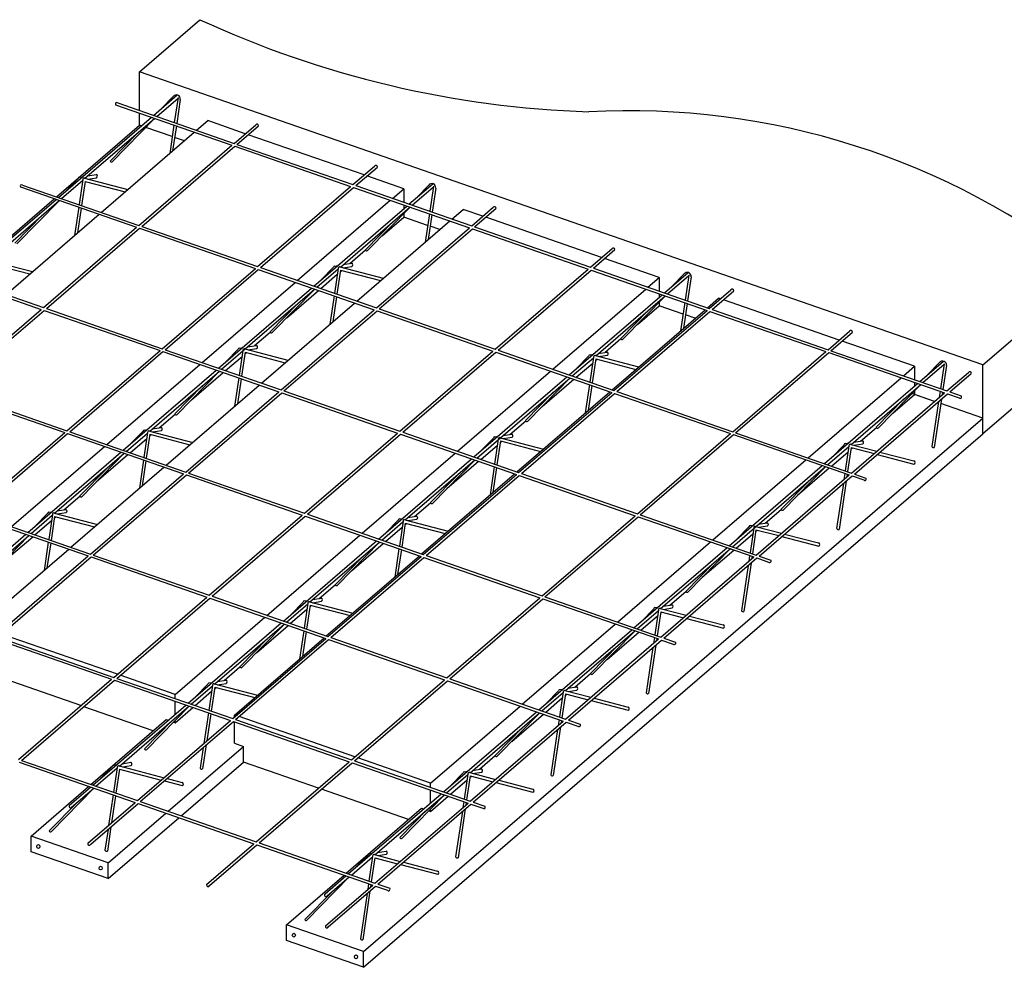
# Model space of a CAD drawing. Header units: millimetres. Extents: x 0 to 84.1, y 0 to 59.4.
# Tile 4 of 13: x 14.6 to 22.4, y 5.2 to 12.7. Entities that reach past the tile are written whole.
import ezdxf

# ---------------------------------------------------------------- set-up
doc = ezdxf.new("R2010")
doc.units = ezdxf.units.MM
doc.header["$MEASUREMENT"] = 0
for name, color, linetype in [('Malha POP', 251, 'Continuous'), ('Treliça', 251, 'Continuous'), ('Vinco sapata', 253, 'Continuous')]:
    doc.layers.add(name, color=color, linetype=linetype)
doc.layers.add('Vinco ConcUsi', color=7, linetype='Continuous', true_color=0x8c8c8c)

msp = doc.modelspace()

# ---------------------------------------------------------------- linework, layer by layer
at = {"layer": 'Malha POP'}
for p, q in [((15.3581, 12.0238), (16.2824, 11.7025)), ((15.3758, 12.0391), (16.3002, 11.7178)), ((16.0016, 11.8216), (16.0906, 11.8983)), ((16.3892, 11.7945), (16.0906, 11.8983)), ((16.3002, 11.7178), (16.4719, 11.8657)), ((16.3232, 11.7098), (16.495, 11.8577)), ((15.2441, 11.1687), (15.9839, 11.8063)), ((17.3338, 11.4662), (16.4122, 11.7865)), ((15.5422, 11.0651), (16.2824, 11.7025)), ((15.5653, 11.0571), (16.3055, 11.6945)), ((16.3055, 11.6945), (17.227, 11.3742)), ((16.3232, 11.7098), (17.2447, 11.3895)), ((17.2447, 11.3895), (17.4165, 11.5374)), ((17.2678, 11.3815), (17.4395, 11.5294)), ((17.6491, 11.3565), (17.3568, 11.4581)), ((14.6006, 11.371), (15.5245, 11.0499)), ((14.6183, 11.3863), (15.5422, 11.0651)), ((16.4868, 10.7368), (17.227, 11.3742)), ((16.5098, 10.7288), (17.25, 11.3662)), ((17.25, 11.3662), (18.1716, 11.0459)), ((17.2678, 11.3815), (18.1893, 11.0611)), ((17.5602, 11.2798), (17.6491, 11.3565)), ((17.6491, 11.3565), (17.6491, 11.2489)), ((16.8027, 10.627), (17.5424, 11.2646)), ((17.6491, 11.2275), (17.6491, 11.1984)), ((18.1893, 11.0611), (18.361, 11.2091)), ((18.2123, 11.0531), (18.3841, 11.2011)), ((14.4867, 10.5159), (15.2264, 11.1535)), ((17.4764, 10.9826), (17.6491, 11.1315)), ((17.6491, 11.1592), (17.6491, 11.1315)), ((18.0324, 11.1157), (18.1214, 11.1924)), ((18.2783, 11.1378), (18.1214, 11.1924)), ((19.2229, 10.8095), (18.3014, 11.1298)), ((14.7843, 10.4124), (15.5245, 11.0499)), ((14.8074, 10.4044), (15.5476, 11.0418)), ((15.5476, 11.0418), (16.4691, 10.7215)), ((15.5653, 11.0571), (16.4868, 10.7368)), ((17.275, 10.4628), (18.0147, 11.1004)), ((17.4314, 10.4084), (18.1716, 11.0459)), ((18.2123, 11.0531), (19.1338, 10.7328)), ((17.4544, 10.4004), (18.1946, 11.0379)), ((18.1946, 11.0379), (19.1161, 10.7175)), ((17.2194, 10.7611), (17.3454, 10.8698)), ((19.1338, 10.7328), (19.3056, 10.8807)), ((19.1569, 10.7248), (19.3286, 10.8727)), ((13.8609, 10.7334), (14.7843, 10.4124)), ((16.5098, 10.7288), (17.4314, 10.4084)), ((17.1779, 10.7253), (17.1836, 10.7303)), ((19.68, 10.6506), (19.2459, 10.8015)), ((13.8431, 10.7182), (14.7666, 10.3972)), ((15.7289, 10.0841), (16.4691, 10.7215)), ((15.7519, 10.0761), (16.4921, 10.7135)), ((16.4921, 10.7135), (17.4136, 10.3932)), ((16.9887, 10.5623), (17.1208, 10.6761)), ((17.1437, 10.6959), (17.1556, 10.7062)), ((18.3759, 10.0801), (19.1161, 10.7175)), ((18.399, 10.0721), (19.1392, 10.7095)), ((19.1392, 10.7095), (20.0607, 10.3892)), ((19.1569, 10.7248), (20.0784, 10.4045)), ((19.591, 10.5739), (19.68, 10.6506)), ((19.68, 10.6506), (19.68, 10.543)), ((16.0452, 9.9741), (16.785, 10.6117)), ((16.7189, 10.3298), (16.971, 10.547)), ((18.8335, 9.9211), (19.5733, 10.5586)), ((19.68, 10.5216), (19.68, 10.4925)), ((20.0784, 10.4045), (20.2502, 10.5524)), ((20.1014, 10.3965), (20.2732, 10.5444)), ((16.5175, 9.81), (17.2572, 10.4475)), ((19.5072, 10.2767), (19.68, 10.4256)), ((19.68, 10.4533), (19.68, 10.4256)), ((20.0632, 10.4097), (20.1522, 10.4864)), ((20.1674, 10.4812), (20.1522, 10.4864)), ((21.112, 10.1528), (20.1905, 10.4731)), ((14.0264, 9.7597), (14.7666, 10.3972)), ((14.0494, 9.7517), (14.7896, 10.3891)), ((14.7896, 10.3891), (15.7112, 10.0688)), ((14.8074, 10.4044), (15.7289, 10.0841)), ((16.6734, 9.7557), (17.4136, 10.3932)), ((16.6965, 9.7477), (17.4367, 10.3852)), ((17.4367, 10.3852), (18.3582, 10.0649)), ((17.4544, 10.4004), (18.3759, 10.0801)), ((19.3058, 9.7569), (20.0455, 10.3945)), ((19.3205, 9.7518), (20.0607, 10.3892)), ((19.3435, 9.7438), (20.0837, 10.3812)), ((20.0837, 10.3812), (21.0052, 10.0609)), ((20.1014, 10.3965), (21.023, 10.0761)), ((16.4619, 10.1083), (16.588, 10.2169)), ((21.023, 10.0761), (21.1947, 10.2241)), ((21.046, 10.0681), (21.2178, 10.2161)), ((19.2502, 10.0552), (19.3763, 10.1639)), ((21.7108, 9.9447), (21.135, 10.1448)), ((14.971, 9.4314), (15.7112, 10.0688)), ((14.994, 9.4234), (15.7342, 10.0608)), ((15.7342, 10.0608), (16.6557, 9.7405)), ((15.7519, 10.0761), (16.6734, 9.7557)), ((16.2312, 9.9095), (16.3633, 10.0233)), ((16.3862, 10.0431), (16.3981, 10.0533)), ((16.4204, 10.0725), (16.4261, 10.0774)), ((17.618, 9.4274), (18.3582, 10.0649)), ((17.641, 9.4194), (18.3812, 10.0568)), ((18.3812, 10.0568), (19.3028, 9.7365)), ((18.399, 10.0721), (19.3205, 9.7518)), ((19.2087, 10.0194), (19.2144, 10.0243)), ((20.265, 9.4234), (21.0052, 10.0609)), ((20.2881, 9.4154), (21.0283, 10.0529)), ((21.0283, 10.0529), (21.9498, 9.7325)), ((21.046, 10.0681), (21.9675, 9.7478)), ((15.2877, 9.3213), (16.0275, 9.9589)), ((19.0195, 9.8564), (19.1516, 9.9702)), ((19.1745, 9.99), (19.1864, 10.0002)), ((21.6218, 9.868), (21.7108, 9.9447)), ((21.7108, 9.9447), (21.7108, 9.8371)), ((15.9614, 9.6769), (16.2135, 9.8942)), ((18.076, 9.2682), (18.8158, 9.9058)), ((21.9675, 9.7478), (22.1393, 9.8957)), ((21.9906, 9.7398), (22.1623, 9.8877)), ((15.76, 9.1571), (16.4998, 9.7947)), ((18.7497, 9.6238), (19.0018, 9.8411)), ((20.8643, 9.2151), (21.6041, 9.8527)), ((21.7108, 9.8156), (21.7108, 9.7866)), ((14.0317, 9.7364), (14.9532, 9.4161)), ((14.0494, 9.7517), (14.971, 9.4314)), ((15.9155, 9.103), (16.6557, 9.7405)), ((15.9386, 9.095), (16.6788, 9.7325)), ((16.6788, 9.7325), (17.6003, 9.4122)), ((16.6965, 9.7477), (17.618, 9.4274)), ((18.5483, 9.104), (19.2881, 9.7416)), ((18.5626, 9.0991), (19.3028, 9.7365)), ((18.5856, 9.0911), (19.3258, 9.7285)), ((19.3258, 9.7285), (20.2473, 9.4082)), ((19.3435, 9.7438), (20.265, 9.4234)), ((21.2096, 9.0951), (21.9498, 9.7325)), ((21.2326, 9.0871), (21.9728, 9.7245)), ((21.538, 9.5708), (21.7108, 9.7197)), ((21.7108, 9.7474), (21.7108, 9.7197)), ((21.9728, 9.7245), (22.0645, 9.6927)), ((21.9906, 9.7398), (22.0822, 9.7079)), ((15.7044, 9.4554), (15.8305, 9.5641)), ((18.4927, 9.4024), (18.6188, 9.511)), ((14.213, 8.7787), (14.9532, 9.4161)), ((14.2361, 8.7707), (14.9763, 9.4081)), ((14.9763, 9.4081), (15.8978, 9.0878)), ((14.994, 9.4234), (15.9155, 9.103)), ((15.6287, 9.3902), (15.6406, 9.4005)), ((15.6629, 9.4196), (15.6686, 9.4246)), ((16.8601, 8.7747), (17.6003, 9.4122)), ((16.8831, 8.7667), (17.6233, 9.4041)), ((17.6233, 9.4041), (18.5448, 9.0838)), ((17.641, 9.4194), (18.5626, 9.0991)), ((19.5071, 8.7707), (20.2473, 9.4082)), ((19.5302, 8.7627), (20.2704, 9.4002)), ((20.2704, 9.4002), (21.1919, 9.0798)), ((20.2881, 9.4154), (21.2096, 9.0951)), ((21.281, 9.3493), (21.4071, 9.4579)), ((15.4737, 9.2566), (15.6058, 9.3705)), ((18.262, 9.2035), (18.3941, 9.3174)), ((18.417, 9.3372), (18.4289, 9.3474)), ((18.4512, 9.3666), (18.4569, 9.3715)), ((21.2395, 9.3135), (21.2452, 9.3184)), ((14.5302, 8.6684), (15.27, 9.306)), ((15.2039, 9.0241), (15.456, 9.2414)), ((17.3185, 8.6154), (18.0583, 9.253)), ((21.0503, 9.1505), (21.1824, 9.2643)), ((21.2053, 9.2841), (21.2172, 9.2943)), ((17.9922, 8.971), (18.2443, 9.1883)), ((20.1068, 8.5623), (20.8466, 9.1999)), ((15.0025, 8.5043), (15.7423, 9.1419)), ((15.1576, 8.4504), (15.8978, 9.0878)), ((15.9386, 9.095), (16.8601, 8.7747)), ((17.7908, 8.4512), (18.5306, 9.0888)), ((17.8046, 8.4464), (18.5448, 9.0838)), ((18.5856, 9.0911), (19.5071, 8.7707)), ((20.7805, 8.9179), (21.0326, 9.1352)), ((21.2326, 9.0871), (21.3247, 9.0551)), ((15.1806, 8.4423), (15.9208, 9.0798)), ((15.9208, 9.0798), (16.8424, 8.7595)), ((17.8277, 8.4384), (18.5679, 9.0758)), ((18.5679, 9.0758), (19.4894, 8.7555)), ((20.4517, 8.4424), (21.1919, 9.0798)), ((20.4747, 8.4344), (21.2149, 9.0718)), ((21.2149, 9.0718), (21.307, 9.0398)), ((14.9469, 8.8026), (15.073, 8.9112)), ((17.7352, 8.7495), (17.8613, 8.8582)), ((14.2361, 8.7707), (15.1576, 8.4504)), ((14.9054, 8.7668), (14.9111, 8.7717)), ((20.5235, 8.6964), (20.6496, 8.8051)), ((14.2184, 8.7554), (15.1399, 8.4351)), ((14.7162, 8.6038), (14.8483, 8.7176)), ((14.8713, 8.7374), (14.8831, 8.7476)), ((16.1022, 8.122), (16.8424, 8.7595)), ((16.1252, 8.114), (16.8654, 8.7514)), ((16.8654, 8.7514), (17.7869, 8.4311)), ((16.8831, 8.7667), (17.8046, 8.4464)), ((17.6596, 8.6843), (17.6714, 8.6945)), ((17.6937, 8.7137), (17.6994, 8.7186)), ((18.7492, 8.118), (19.4894, 8.7555)), ((18.7723, 8.11), (19.5124, 8.7475)), ((19.5124, 8.7475), (20.434, 8.4272)), ((19.5302, 8.7627), (20.4517, 8.4424)), ((17.5045, 8.5507), (17.6366, 8.6645)), ((20.4479, 8.6312), (20.4597, 8.6415)), ((20.482, 8.6606), (20.4877, 8.6656)), ((14.4464, 8.3712), (14.6985, 8.5885)), ((16.561, 7.9625), (17.3008, 8.6001)), ((17.2347, 8.3181), (17.4868, 8.5354)), ((19.3493, 7.9094), (20.0891, 8.547)), ((20.2928, 8.4976), (20.4249, 8.6115)), ((14.273, 7.8756), (14.9848, 8.489)), ((20.023, 8.2651), (20.2751, 8.4824)), ((14.3997, 7.7977), (15.1399, 8.4351)), ((14.4227, 7.7896), (15.1629, 8.4271)), ((15.1629, 8.4271), (16.0844, 8.1068)), ((15.1806, 8.4423), (16.1022, 8.122)), ((17.0333, 7.7984), (17.7731, 8.4359)), ((17.0467, 7.7937), (17.7869, 8.4311)), ((17.0698, 7.7857), (17.81, 8.4231)), ((17.81, 8.4231), (18.7315, 8.1028)), ((17.8277, 8.4384), (18.7492, 8.118)), ((19.6938, 7.7897), (20.434, 8.4272)), ((19.7168, 7.7817), (20.457, 8.4191)), ((20.457, 8.4191), (20.5495, 8.387)), ((20.4747, 8.4344), (20.5672, 8.4022)), ((16.9777, 8.0967), (17.1038, 8.2053)), ((19.766, 8.0436), (19.8921, 8.1522)), ((15.3443, 7.4693), (16.0844, 8.1068)), ((15.3673, 7.4613), (16.1075, 8.0987)), ((16.1075, 8.0987), (17.029, 7.7784)), ((16.1252, 8.114), (17.0467, 7.7937)), ((16.9362, 8.0609), (16.9419, 8.0658)), ((17.9913, 7.4654), (18.7315, 8.1028)), ((18.0143, 7.4573), (18.7545, 8.0948)), ((18.7545, 8.0948), (19.6761, 7.7745)), ((18.7723, 8.11), (19.6938, 7.7897)), ((16.7471, 7.8979), (16.8791, 8.0117)), ((16.9021, 8.0315), (16.9139, 8.0417)), ((19.6904, 7.9784), (19.7022, 7.9886)), ((19.7245, 8.0078), (19.7302, 8.0127)), ((15.8316, 7.3338), (16.5433, 7.9473)), ((19.5353, 7.8448), (19.6674, 7.9586)), ((16.4772, 7.6653), (16.7293, 7.8826)), ((18.5918, 7.2566), (19.3316, 7.8942)), ((19.2655, 7.6122), (19.5176, 7.8295)), ((14.405, 7.7744), (15.3265, 7.4541)), ((14.4227, 7.7896), (15.3443, 7.4693)), ((15.3723, 7.4935), (14.4508, 7.8138)), ((16.2888, 7.141), (17.029, 7.7784)), ((16.3039, 7.1697), (17.0156, 7.7831)), ((16.3119, 7.133), (17.0521, 7.7704)), ((17.0521, 7.7704), (17.9736, 7.4501)), ((17.0698, 7.7857), (17.9913, 7.4654)), ((18.9359, 7.137), (19.6761, 7.7745)), ((18.9589, 7.129), (19.6991, 7.7664)), ((19.6991, 7.7664), (19.792, 7.7341)), ((19.7168, 7.7817), (19.8098, 7.7494)), ((16.2202, 7.4438), (16.3463, 7.5525)), ((15.0828, 7.2441), (14.3439, 7.501)), ((14.5863, 6.8166), (15.3265, 7.4541)), ((14.6094, 6.8086), (15.3496, 7.4461)), ((15.3496, 7.4461), (16.2711, 7.1257)), ((15.3673, 7.4613), (16.2888, 7.141)), ((15.8316, 7.3338), (15.3954, 7.4855)), ((17.2334, 6.8127), (17.9736, 7.4501)), ((17.2564, 6.8046), (17.9966, 7.4421)), ((17.9966, 7.4421), (18.9181, 7.1218)), ((18.0143, 7.4573), (18.9359, 7.137)), ((19.0085, 7.3908), (19.1346, 7.4994)), ((16.1446, 7.3786), (16.1565, 7.3888)), ((16.1787, 7.408), (16.1844, 7.413)), ((18.967, 7.355), (18.9727, 7.3599)), ((15.8316, 7.2999), (15.8316, 7.3338)), ((15.9896, 7.245), (16.1216, 7.3588)), ((18.7779, 7.1919), (18.9099, 7.3058)), ((18.9329, 7.3255), (18.9448, 7.3358)), ((15.6574, 7.0444), (15.1058, 7.2361)), ((15.8316, 7.1757), (15.8316, 7.2785)), ((15.8316, 7.1088), (15.9719, 7.2297)), ((17.8624, 6.6279), (18.5741, 7.2413)), ((15.5309, 6.4883), (16.2711, 7.1257)), ((15.7607, 7.1335), (15.7763, 7.1281)), ((15.8316, 7.1088), (15.8316, 7.1268)), ((16.3039, 7.1539), (16.3039, 7.1697)), ((16.3169, 7.1652), (16.3039, 7.1697)), ((16.3119, 7.133), (17.2334, 6.8127)), ((17.2614, 6.8368), (16.3399, 7.1571)), ((18.508, 6.9594), (18.7602, 7.1767)), ((18.9589, 7.129), (19.0523, 7.0966)), ((15.5539, 6.4803), (16.2941, 7.1177)), ((15.8011, 7.1194), (15.8019, 7.1192)), ((15.8185, 7.1134), (15.8316, 7.1088)), ((16.2941, 7.1177), (17.2157, 6.7974)), ((16.3039, 6.9447), (16.3039, 7.1143)), ((18.1779, 6.4843), (18.9181, 7.1218)), ((18.201, 6.4763), (18.9412, 7.1137)), ((18.9412, 7.1137), (19.0346, 7.0813)), ((16.3039, 6.9447), (16.3747, 6.9201)), ((16.3747, 6.7951), (16.3747, 6.9201)), ((17.8624, 6.6279), (17.2845, 6.8288)), ((18.2511, 6.7379), (18.3771, 6.8466)), ((14.5917, 6.7934), (15.5132, 6.473)), ((14.6094, 6.8086), (15.5309, 6.4883)), ((16.9719, 6.5875), (16.3747, 6.7951)), ((16.4755, 6.16), (17.2157, 6.7974)), ((16.4985, 6.1519), (17.2387, 6.7894)), ((17.2387, 6.7894), (18.1602, 6.4691)), ((17.2564, 6.8046), (18.1779, 6.4843)), ((18.1754, 6.6727), (18.1873, 6.6829)), ((18.2095, 6.7021), (18.2152, 6.707)), ((17.6882, 6.3385), (16.9949, 6.5795)), ((17.8624, 6.594), (17.8624, 6.6279)), ((18.0204, 6.5391), (18.1525, 6.6529)), ((17.8624, 6.4698), (17.8624, 6.5726)), ((17.8624, 6.4029), (18.0027, 6.5238)), ((15.137, 6.1491), (15.5132, 6.473)), ((15.16, 6.1411), (15.5362, 6.465)), ((15.5362, 6.465), (16.4577, 6.1447)), ((15.5539, 6.4803), (16.4755, 6.16)), ((17.42, 5.8316), (18.1602, 6.4691)), ((17.4431, 5.8236), (18.1833, 6.4611)), ((17.7915, 6.4275), (17.8071, 6.4222)), ((17.8624, 6.4029), (17.8624, 6.4208)), ((18.1833, 6.4611), (18.2771, 6.4284)), ((18.201, 6.4763), (18.2948, 6.4437)), ((17.8319, 6.4135), (17.8327, 6.4132)), ((17.8493, 6.4075), (17.8624, 6.4029)), ((16.0816, 5.8208), (16.4577, 6.1447)), ((16.1046, 5.8127), (16.4808, 6.1367)), ((16.4808, 6.1367), (17.4023, 5.8164)), ((16.4985, 6.1519), (17.42, 5.8316)), ((17.0261, 5.4924), (17.4023, 5.8164)), ((17.0492, 5.4844), (17.4253, 5.8084)), ((17.4253, 5.8084), (17.5196, 5.7756)), ((17.4431, 5.8236), (17.5373, 5.7909))]:
    msp.add_line(p, q, dxfattribs=at)
for centre, radius, start, end in [((15.3683, 12.0299), 0.0119, 50.75668, 210.75668), ((16.482, 11.8575), 0.013, 0.83232, 140.83232), ((17.4265, 11.5292), 0.013, 0.83232, 140.83232), ((14.6108, 11.3771), 0.0119, 50.75668, 210.75668), ((18.3711, 11.2009), 0.013, 0.83232, 140.83232), ((19.3157, 10.8725), 0.013, 0.83232, 140.83232), ((20.2602, 10.5442), 0.013, 0.83232, 140.83232), ((21.2048, 10.2159), 0.013, 0.83232, 140.83232), ((22.1494, 9.8875), 0.013, 0.83232, 140.83232), ((22.0734, 9.7003), 0.0117, 220.75668, 40.75668), ((21.3159, 9.0475), 0.0117, 220.75668, 40.75668), ((20.5584, 8.3946), 0.0117, 220.75668, 40.75668), ((19.8009, 7.7418), 0.0117, 220.75668, 40.75668), ((19.0434, 7.0889), 0.0117, 220.75668, 40.75668), ((18.2859, 6.4361), 0.0117, 220.75668, 40.75668), ((15.1485, 6.1451), 0.0122, 160.83232, 340.83232), ((16.0931, 5.8167), 0.0122, 160.83232, 340.83232), ((17.5284, 5.7832), 0.0117, 220.75668, 40.75668), ((17.0376, 5.4884), 0.0122, 160.83232, 340.83232)]:
    msp.add_arc(centre, radius, start, end, dxfattribs=at)
at = {"layer": 'Treliça'}
for p, q in [((15.6601, 11.9403), (15.8484, 12.1026)), ((15.6849, 11.9317), (15.8545, 12.0779)), ((15.7212, 11.993), (15.8169, 12.0907)), ((15.8545, 12.0821), (15.8249, 11.883)), ((15.8723, 12.0675), (15.8439, 11.8764)), ((14.9026, 11.2875), (15.6424, 11.925)), ((15.1142, 11.4398), (15.6672, 11.9164)), ((15.3308, 11.5712), (15.6682, 11.9161)), ((15.8219, 11.8626), (15.7885, 11.6379)), ((15.8409, 11.856), (15.8114, 11.6576)), ((15.3142, 11.577), (15.534, 11.8017)), ((14.9638, 11.3402), (15.0594, 11.4379)), ((15.0687, 11.4479), (15.0933, 11.4518)), ((15.111, 11.4407), (15.4552, 11.3507)), ((15.136, 11.4587), (15.2037, 11.4695)), ((15.1375, 11.4338), (15.2062, 11.4447)), ((14.9274, 11.2788), (15.0963, 11.4244)), ((15.097, 11.4292), (15.0674, 11.2302)), ((15.1148, 11.4147), (15.0864, 11.2236)), ((15.1148, 11.4147), (15.433, 11.3315)), ((17.6909, 11.2344), (17.8792, 11.3967)), ((17.7157, 11.2258), (17.8853, 11.3719)), ((17.752, 11.2871), (17.8477, 11.3848)), ((17.8853, 11.3762), (17.8557, 11.1771)), ((17.9031, 11.3616), (17.8747, 11.1705)), ((14.1451, 10.6346), (14.8849, 11.2722)), ((14.1699, 10.626), (14.9097, 11.2636)), ((14.5733, 10.9184), (14.9107, 11.2632)), ((15.0644, 11.2098), (15.031, 10.985)), ((15.0834, 11.2032), (15.0539, 11.0048)), ((16.9334, 10.5815), (17.6732, 11.2191)), ((17.145, 10.7339), (17.698, 11.2105)), ((17.3616, 10.8653), (17.699, 11.2101)), ((14.5567, 10.9241), (14.7765, 11.1488)), ((17.8527, 11.1567), (17.8193, 10.932)), ((17.8717, 11.1501), (17.8422, 10.9517)), ((17.345, 10.871), (17.5648, 11.0957)), ((14.3535, 10.7878), (14.6977, 10.6978)), ((14.3573, 10.7618), (14.6755, 10.6786)), ((16.9946, 10.6343), (17.0902, 10.732)), ((17.0995, 10.742), (17.1241, 10.7459)), ((17.1418, 10.7348), (17.486, 10.6447)), ((17.1668, 10.7527), (17.2345, 10.7635)), ((17.1683, 10.7278), (17.237, 10.7387)), ((16.9582, 10.5729), (17.1271, 10.7185)), ((17.1278, 10.7233), (17.0982, 10.5242)), ((17.1456, 10.7088), (17.1172, 10.5176)), ((17.1456, 10.7088), (17.4638, 10.6256)), ((19.7217, 10.5285), (19.91, 10.6907)), ((19.7465, 10.5198), (19.9161, 10.666)), ((19.7829, 10.5812), (19.8785, 10.6789)), ((19.9161, 10.6702), (19.8865, 10.4712)), ((19.9339, 10.6557), (19.9055, 10.4646)), ((16.1759, 9.9287), (16.9157, 10.5663)), ((16.2007, 9.9201), (16.9405, 10.5577)), ((16.6041, 10.2124), (16.9415, 10.5573)), ((17.0952, 10.5039), (17.0618, 10.2791)), ((17.1142, 10.4973), (17.0847, 10.2989)), ((18.9642, 9.8756), (19.704, 10.5132)), ((19.1758, 10.028), (19.7288, 10.5046)), ((19.3924, 10.1594), (19.7298, 10.5042)), ((16.5875, 10.2182), (16.8073, 10.4429)), ((19.8835, 10.4508), (19.8501, 10.226)), ((19.9025, 10.4442), (19.873, 10.2458)), ((19.3758, 10.1651), (19.5956, 10.3898)), ((16.4094, 10.0999), (16.477, 10.1107)), ((16.2371, 9.9814), (16.3327, 10.0791)), ((16.3703, 10.0705), (16.3407, 9.8714)), ((16.342, 10.0891), (16.3666, 10.0931)), ((16.3881, 10.0559), (16.3598, 9.8648)), ((16.3843, 10.0819), (16.7286, 9.9919)), ((16.3881, 10.0559), (16.7063, 9.9727)), ((16.4108, 10.075), (16.4796, 10.0859)), ((19.0254, 9.9283), (19.121, 10.0261)), ((19.1303, 10.0361), (19.1549, 10.04)), ((19.1726, 10.0288), (19.5169, 9.9388)), ((19.1977, 10.0468), (19.2653, 10.0576)), ((19.1991, 10.0219), (19.2679, 10.0328)), ((18.989, 9.867), (19.1579, 10.0125)), ((19.1586, 10.0174), (19.129, 9.8183)), ((19.1764, 10.0028), (19.148, 9.8117)), ((19.1764, 10.0028), (19.4946, 9.9196)), ((21.7525, 9.8225), (21.9408, 9.9848)), ((21.7773, 9.8139), (21.9469, 9.9601)), ((21.8137, 9.8753), (21.9093, 9.973)), ((21.9469, 9.9643), (21.9173, 9.7653)), ((21.9647, 9.9498), (21.9363, 9.7586)), ((15.4184, 9.2758), (16.1582, 9.9134)), ((15.63, 9.4282), (16.183, 9.9048)), ((15.8466, 9.5596), (16.184, 9.9045)), ((15.83, 9.5654), (16.0499, 9.7901)), ((16.3377, 9.851), (16.3043, 9.6263)), ((16.3567, 9.8444), (16.3273, 9.646)), ((18.2067, 9.2228), (18.9465, 9.8604)), ((18.2315, 9.2142), (18.9713, 9.8517)), ((18.6349, 9.5065), (18.9723, 9.8514)), ((19.126, 9.798), (19.0926, 9.5732)), ((19.145, 9.7913), (19.1156, 9.593)), ((20.995, 9.1697), (21.7348, 9.8073)), ((21.2066, 9.3221), (21.7596, 9.7987)), ((21.4232, 9.4534), (21.7606, 9.7983)), ((18.6183, 9.5123), (18.8381, 9.737)), ((21.9143, 9.7449), (21.907, 9.6957)), ((21.9333, 9.7383), (21.9299, 9.7154)), ((21.4066, 9.4592), (21.6264, 9.6839)), ((21.9022, 9.6637), (21.849, 9.3054)), ((21.9252, 9.6835), (21.868, 9.2988)), ((15.4432, 9.2672), (15.6121, 9.4128)), ((15.4796, 9.3286), (15.5752, 9.4263)), ((15.6128, 9.4176), (15.5832, 9.2186)), ((15.5845, 9.4363), (15.6091, 9.4402)), ((15.6307, 9.4031), (15.6023, 9.2119)), ((15.6268, 9.4291), (15.9711, 9.339)), ((15.6307, 9.4031), (15.9488, 9.3199)), ((15.6519, 9.447), (15.7195, 9.4578)), ((15.6533, 9.4221), (15.7221, 9.433)), ((18.4402, 9.394), (18.5078, 9.4048)), ((18.2679, 9.2755), (18.3635, 9.3732)), ((18.4011, 9.3645), (18.3715, 9.1655)), ((18.3728, 9.3832), (18.3974, 9.3872)), ((18.419, 9.35), (18.3906, 9.1589)), ((18.4151, 9.376), (18.7594, 9.286)), ((18.419, 9.35), (18.7371, 9.2668)), ((18.4416, 9.3691), (18.5104, 9.38)), ((21.0562, 9.2224), (21.1518, 9.3201)), ((21.1611, 9.3301), (21.1857, 9.3341)), ((21.2034, 9.3229), (21.4111, 9.2686)), ((21.2285, 9.3409), (21.2961, 9.3517)), ((21.2299, 9.316), (21.2987, 9.3269)), ((14.6609, 8.623), (15.4007, 9.2606)), ((14.8725, 8.7754), (15.4255, 9.252)), ((15.0891, 8.9067), (15.4265, 9.2516)), ((21.0198, 9.1611), (21.1887, 9.3066)), ((21.1894, 9.3115), (21.1598, 9.1124)), ((21.2072, 9.2969), (21.1789, 9.1058)), ((21.2072, 9.2969), (21.3888, 9.2494)), ((21.4136, 9.243), (21.7064, 9.1664)), ((21.4359, 9.2621), (21.7051, 9.1917)), ((15.5802, 9.1982), (15.5468, 8.9734)), ((15.5992, 9.1916), (15.5698, 8.9932)), ((17.4492, 8.5699), (18.189, 9.2075)), ((17.6608, 8.7223), (18.2138, 9.1989)), ((17.8774, 8.8537), (18.2148, 9.1985)), ((15.0725, 8.9125), (15.2924, 9.1372)), ((17.8608, 8.8594), (18.0807, 9.0841)), ((18.3685, 9.1451), (18.3351, 8.9203)), ((18.3875, 9.1385), (18.3581, 8.9401)), ((20.2375, 8.5169), (20.9773, 9.1544)), ((20.2623, 8.5082), (21.0021, 9.1458)), ((20.6657, 8.8006), (21.0031, 9.1455)), ((21.1568, 9.092), (21.1496, 9.0434)), ((21.1758, 9.0854), (21.1725, 9.0632)), ((20.6491, 8.8064), (20.869, 9.0311)), ((21.1448, 9.0115), (21.0915, 8.6526)), ((21.1678, 9.0312), (21.1105, 8.646)), ((14.7221, 8.6757), (14.8177, 8.7734)), ((14.827, 8.7834), (14.8517, 8.7874)), ((14.8693, 8.7762), (15.2136, 8.6862)), ((14.8944, 8.7942), (14.9621, 8.805)), ((14.8958, 8.7693), (14.9646, 8.7802)), ((14.6857, 8.6144), (14.8546, 8.7599)), ((14.8553, 8.7648), (14.8258, 8.5657)), ((14.8732, 8.7502), (14.8448, 8.5591)), ((14.8732, 8.7502), (15.1913, 8.667)), ((17.474, 8.5613), (17.6429, 8.7069)), ((17.5104, 8.6226), (17.606, 8.7204)), ((17.6436, 8.7117), (17.6141, 8.5126)), ((17.6153, 8.7304), (17.64, 8.7343)), ((17.6615, 8.6971), (17.6331, 8.506)), ((17.6576, 8.7231), (18.0019, 8.6331)), ((17.6615, 8.6971), (17.9796, 8.6139)), ((17.6827, 8.7411), (17.7504, 8.7519)), ((17.6841, 8.7162), (17.7529, 8.7271)), ((20.471, 8.6881), (20.5386, 8.6989)), ((20.2987, 8.5696), (20.3943, 8.6673)), ((20.4319, 8.6586), (20.4024, 8.4596)), ((20.4036, 8.6773), (20.4283, 8.6812)), ((20.4498, 8.6441), (20.4214, 8.453)), ((20.4459, 8.6701), (20.6531, 8.6159)), ((20.4498, 8.6441), (20.6309, 8.5967)), ((20.4724, 8.6632), (20.5412, 8.6741)), ((13.9034, 7.9702), (14.6432, 8.6077)), ((14.1151, 8.1225), (14.668, 8.5991)), ((14.3316, 8.2539), (14.669, 8.5988)), ((14.8227, 8.5453), (14.7893, 8.3206)), ((14.8418, 8.5387), (14.8123, 8.3403)), ((16.6917, 7.9171), (17.4315, 8.5547)), ((16.9034, 8.0695), (17.4563, 8.546)), ((17.1199, 8.2008), (17.4573, 8.5457)), ((20.6557, 8.5902), (20.949, 8.5135)), ((20.6779, 8.6094), (20.9476, 8.5389)), ((17.611, 8.4923), (17.5776, 8.2675)), ((17.63, 8.4857), (17.6006, 8.2873)), ((19.48, 7.864), (20.2198, 8.5016)), ((19.6917, 8.0164), (20.2446, 8.493)), ((19.9082, 8.1478), (20.2456, 8.4926)), ((17.1033, 8.2066), (17.3232, 8.4313)), ((19.8916, 8.1535), (20.1115, 8.3782)), ((20.4104, 8.379), (20.3531, 7.9931)), ((20.3993, 8.4392), (20.3922, 8.3912)), ((20.4183, 8.4326), (20.4151, 8.4109)), ((20.3874, 8.3592), (20.334, 7.9997)), ((16.7529, 7.9698), (16.8485, 8.0675)), ((16.8578, 8.0775), (16.8825, 8.0815)), ((16.9001, 8.0703), (17.2444, 7.9803)), ((16.9252, 8.0883), (16.9929, 8.0991)), ((16.9266, 8.0634), (16.9954, 8.0743)), ((16.7165, 7.9085), (16.8854, 8.054)), ((16.8861, 8.0589), (16.8566, 7.8598)), ((16.904, 8.0443), (16.8756, 7.8532)), ((16.904, 8.0443), (17.2221, 7.9611)), ((19.5048, 7.8554), (19.6737, 8.0009)), ((19.5412, 7.9167), (19.6368, 8.0145)), ((19.6744, 8.0058), (19.6449, 7.8067)), ((19.6461, 8.0245), (19.6708, 8.0284)), ((19.6923, 7.9912), (19.6639, 7.8001)), ((19.6884, 8.0172), (19.8952, 7.9632)), ((19.6923, 7.9912), (19.8729, 7.944)), ((19.7135, 8.0352), (19.7812, 8.046)), ((19.7149, 8.0103), (19.7837, 8.0212)), ((19.8977, 7.9375), (20.1915, 7.8607)), ((19.92, 7.9567), (20.1901, 7.886)), ((15.9343, 7.2642), (16.674, 7.9018)), ((16.1459, 7.4166), (16.6988, 7.8932)), ((16.3624, 7.548), (16.6998, 7.8928)), ((16.8535, 7.8394), (16.8202, 7.6147)), ((16.8726, 7.8328), (16.8431, 7.6344)), ((18.7225, 7.2112), (19.4623, 7.8487)), ((18.9342, 7.3635), (19.4871, 7.8401)), ((19.1507, 7.4949), (19.4881, 7.8398)), ((16.3458, 7.5537), (16.5657, 7.7784)), ((19.6418, 7.7863), (19.6348, 7.7389)), ((19.6609, 7.7797), (19.6577, 7.7587)), ((19.1341, 7.5007), (19.354, 7.7254)), ((19.63, 7.707), (19.5766, 7.3469)), ((19.653, 7.7267), (19.5956, 7.3403)), ((16.1677, 7.4354), (16.2354, 7.4462)), ((15.9591, 7.2556), (16.1279, 7.4012)), ((15.9591, 7.2556), (16.1279, 7.4012)), ((15.9954, 7.317), (16.091, 7.4147)), ((16.1287, 7.406), (16.0991, 7.2069)), ((16.1003, 7.4247), (16.125, 7.4286)), ((16.1465, 7.3915), (16.1181, 7.2003)), ((16.1427, 7.4175), (16.4869, 7.3274)), ((16.1465, 7.3915), (16.4646, 7.3083)), ((16.1691, 7.4105), (16.2379, 7.4214)), ((18.7837, 7.2639), (18.8793, 7.3616)), ((18.8886, 7.3716), (18.9133, 7.3755)), ((18.931, 7.3644), (19.1372, 7.3104)), ((18.956, 7.3824), (19.0237, 7.3932)), ((18.9574, 7.3575), (19.0262, 7.3684)), ((18.7474, 7.2025), (18.9162, 7.3481)), ((18.9169, 7.3529), (18.8874, 7.1539)), ((18.9348, 7.3384), (18.9064, 7.1473)), ((18.9348, 7.3384), (19.115, 7.2913)), ((19.1398, 7.2848), (19.434, 7.2078)), ((19.162, 7.304), (19.4327, 7.2332)), ((15.1768, 6.6114), (15.9165, 7.249)), ((15.3884, 6.7638), (15.9413, 7.2403)), ((15.605, 6.8951), (15.9424, 7.24)), ((15.7659, 7.0891), (15.9413, 7.2403)), ((15.5884, 6.9009), (15.8082, 7.1256)), ((16.0961, 7.1866), (16.06, 6.944)), ((16.1151, 7.18), (16.0829, 6.9637)), ((17.9651, 6.5583), (18.7048, 7.1959)), ((18.1767, 6.7107), (18.7296, 7.1873)), ((18.3932, 6.8421), (18.7307, 7.1869)), ((18.8844, 7.1335), (18.8774, 7.0867)), ((18.9034, 7.1269), (18.9003, 7.1064)), ((18.3767, 6.8478), (18.5965, 7.0725)), ((18.8727, 7.0547), (18.8191, 6.694)), ((18.8956, 7.0745), (18.8381, 6.6874)), ((16.0553, 6.912), (16.0308, 6.7471)), ((16.0782, 6.9318), (16.0498, 6.7405)), ((15.2016, 6.6028), (15.3704, 6.7483)), ((15.2379, 6.6641), (15.3335, 6.7618)), ((15.3712, 6.7532), (15.3416, 6.5541)), ((15.3428, 6.7718), (15.3675, 6.7758)), ((15.389, 6.7386), (15.3606, 6.5475)), ((15.3852, 6.7646), (15.7431, 6.671)), ((15.389, 6.7386), (15.7208, 6.6518)), ((15.4102, 6.7826), (15.4779, 6.7934)), ((15.4117, 6.7577), (15.4804, 6.7686)), ((18.1985, 6.7295), (18.2662, 6.7403)), ((15.7679, 6.6645), (15.8869, 6.6334)), ((17.9899, 6.5497), (18.1587, 6.6952)), ((17.9899, 6.5497), (18.1587, 6.6952)), ((18.0262, 6.611), (18.1218, 6.7088)), ((18.1595, 6.7001), (18.1299, 6.501)), ((18.1311, 6.7188), (18.1558, 6.7227)), ((18.1773, 6.6855), (18.1489, 6.4944)), ((18.1735, 6.7115), (18.3793, 6.6577)), ((18.1773, 6.6855), (18.357, 6.6385)), ((18.1999, 6.7046), (18.2687, 6.7155)), ((14.8475, 6.2423), (15.1849, 6.5872)), ((14.9924, 6.4525), (15.1591, 6.5961)), ((15.0084, 6.4363), (15.1839, 6.5875)), ((15.7456, 6.6454), (15.8882, 6.6081)), ((18.3818, 6.6321), (18.6765, 6.555)), ((18.4041, 6.6512), (18.6752, 6.5803)), ((15.3386, 6.5337), (15.3026, 6.2917)), ((15.3576, 6.5271), (15.3256, 6.3115)), ((17.2076, 5.9055), (17.9474, 6.5431)), ((17.4192, 6.0579), (17.9722, 6.5344)), ((17.6358, 6.1892), (17.9732, 6.5341)), ((17.7967, 6.3832), (17.9722, 6.5344)), ((14.8309, 6.2481), (15.0514, 6.474)), ((18.1382, 6.4222), (18.0806, 6.0346)), ((18.1269, 6.4807), (18.12, 6.4344)), ((18.1459, 6.474), (18.1429, 6.4542)), ((17.6192, 6.195), (17.839, 6.4197)), ((18.1153, 6.4025), (18.0616, 6.0412)), ((15.3208, 6.2795), (15.2923, 6.0877)), ((15.2979, 6.2598), (15.2733, 6.0943)), ((17.2324, 5.8968), (17.4013, 6.0424)), ((17.2687, 5.9582), (17.3644, 6.0559)), ((17.402, 6.0472), (17.3724, 5.8482)), ((17.3737, 6.0659), (17.3983, 6.0699)), ((17.4198, 6.0327), (17.3914, 5.8416)), ((17.416, 6.0587), (17.6213, 6.005)), ((17.4198, 6.0327), (17.5991, 5.9858)), ((17.441, 6.0767), (17.5087, 6.0875)), ((17.4425, 6.0518), (17.5112, 6.0627)), ((17.6239, 5.9793), (17.919, 5.9022)), ((17.6461, 5.9985), (17.9177, 5.9275)), ((16.8783, 5.5364), (17.2157, 5.8812)), ((17.0232, 5.7466), (17.1899, 5.8902)), ((17.0392, 5.7304), (17.2147, 5.8816)), ((17.3694, 5.8278), (17.3626, 5.7822)), ((17.3884, 5.8212), (17.3855, 5.8019)), ((16.8617, 5.5421), (17.0815, 5.7668)), ((17.3579, 5.7502), (17.3041, 5.3883)), ((17.3808, 5.77), (17.3231, 5.3817))]:
    msp.add_line(p, q, dxfattribs=at)
for centre, radius, start, end in [((15.8417, 12.0723), 0.0309, 351.04172, 143.50916), ((15.3245, 11.58), 0.0108, 196.10633, 305.55832), ((15.2001, 11.4566), 0.0134, 297.1468, 74.48292), ((17.8725, 11.3664), 0.0309, 351.04172, 143.50916), ((17.3553, 10.874), 0.0108, 196.10633, 305.55832), ((17.2309, 10.7506), 0.0134, 297.1468, 74.48292), ((19.9034, 10.6605), 0.0309, 351.04172, 143.50916), ((16.5978, 10.2212), 0.0108, 196.10633, 305.55832), ((16.4735, 10.0978), 0.0134, 297.1468, 74.48292), ((19.3861, 10.1681), 0.0108, 196.10633, 305.55832), ((19.2617, 10.0447), 0.0134, 297.1468, 74.48292), ((21.9342, 9.9546), 0.0309, 351.04172, 143.50916), ((15.8403, 9.5683), 0.0108, 196.10633, 305.55832), ((18.6286, 9.5153), 0.0108, 196.10633, 305.55832), ((15.716, 9.445), 0.0134, 297.1468, 74.48292), ((18.5043, 9.3919), 0.0134, 297.1468, 74.48292), ((21.4169, 9.4622), 0.0108, 196.10633, 305.55832), ((21.2926, 9.3388), 0.0134, 297.1468, 74.48292), ((21.8614, 9.3103), 0.0133, 201.65443, 300.01022), ((21.7015, 9.1788), 0.0134, 291.4754, 74.48292), ((15.0829, 8.9155), 0.0108, 196.10633, 305.55832), ((17.8712, 8.8624), 0.0108, 196.10633, 305.55832), ((14.9585, 8.7921), 0.0134, 297.1468, 74.48292), ((20.6595, 8.8094), 0.0108, 196.10633, 305.55832), ((17.7468, 8.739), 0.0134, 297.1468, 74.48292), ((20.5351, 8.686), 0.0134, 297.1468, 74.48292), ((21.1039, 8.6575), 0.0133, 201.65443, 300.01022), ((20.9441, 8.526), 0.0134, 291.4754, 74.48292), ((17.1137, 8.2096), 0.0108, 196.10633, 305.55832), ((19.902, 8.1565), 0.0108, 196.10633, 305.55832), ((16.9893, 8.0862), 0.0134, 297.1468, 74.48292), ((19.7776, 8.0331), 0.0134, 297.1468, 74.48292), ((20.3464, 8.0046), 0.0133, 201.65443, 300.01022), ((20.1866, 7.8731), 0.0134, 291.4754, 74.48292), ((16.3562, 7.5567), 0.0108, 196.10633, 305.55832), ((16.2318, 7.4333), 0.0134, 297.1468, 74.48292), ((19.1445, 7.5037), 0.0108, 196.10633, 305.55832), ((19.0201, 7.3803), 0.0134, 297.1468, 74.48292), ((19.5889, 7.3518), 0.0133, 201.65443, 300.01022), ((19.4291, 7.2203), 0.0134, 291.4754, 74.48292), ((15.5987, 6.9039), 0.0108, 196.10633, 305.55832), ((18.387, 6.8508), 0.0108, 196.10633, 305.55832), ((15.4743, 6.7805), 0.0134, 297.1468, 74.48292), ((16.0431, 6.752), 0.0133, 201.65443, 300.01022), ((18.2626, 6.7274), 0.0134, 297.1468, 74.48292), ((18.8314, 6.699), 0.0133, 201.65443, 300.01022), ((15.8833, 6.6205), 0.0134, 291.4754, 74.48292), ((18.6716, 6.5674), 0.0134, 291.4754, 74.48292), ((14.9992, 6.443), 0.0119, 119.45622, 332.90777), ((14.8412, 6.251), 0.0108, 196.10633, 305.55832), ((17.6295, 6.198), 0.0108, 196.10633, 305.55832), ((15.2857, 6.0992), 0.0133, 201.65443, 300.01022), ((17.5051, 6.0746), 0.0134, 297.1468, 74.48292), ((18.0739, 6.0461), 0.0133, 201.65443, 300.01022), ((17.9141, 5.9146), 0.0134, 291.4754, 74.48292), ((17.0298, 5.7371), 0.0116, 124.71741, 324.42865), ((16.872, 5.5451), 0.0108, 196.10633, 305.55832), ((17.3165, 5.3933), 0.0133, 201.65443, 300.01022)]:
    msp.add_arc(centre, radius, start, end, dxfattribs=at)
for centre, start_param, end_param in [((15.0692, 11.4354), 0.05003, 1.370856), ((15.107, 11.4292), 5.870733, 7.853981), ((17.1, 10.7295), 0.05003, 1.370856), ((17.1378, 10.7233), 5.870733, 7.853981), ((16.3425, 10.0767), 0.05003, 1.370856), ((16.3803, 10.0705), 5.870733, 7.853981), ((19.1308, 10.0236), 0.05003, 1.370856), ((19.1686, 10.0174), 5.870733, 7.853981), ((15.585, 9.4238), 0.05003, 1.370856), ((15.6228, 9.4176), 5.870733, 7.853981), ((18.3733, 9.3707), 0.05003, 1.370856), ((18.4111, 9.3645), 5.870733, 7.853981), ((21.1616, 9.3177), 0.05003, 1.370856), ((21.1616, 9.3177), 0.05003, 1.370856), ((21.1994, 9.3115), 5.870733, 7.853981), ((14.8275, 8.771), 0.05003, 1.370856), ((14.8653, 8.7648), 5.870733, 7.853981), ((17.6158, 8.7179), 0.05003, 1.370856), ((17.6536, 8.7117), 5.870733, 7.853981), ((20.4041, 8.6648), 0.05003, 1.370856), ((20.4419, 8.6586), 5.870733, 7.853981), ((16.8583, 8.065), 0.05003, 1.370856), ((16.8961, 8.0589), 5.870733, 7.853981), ((19.6466, 8.012), 0.05003, 1.370856), ((19.6844, 8.0058), 5.870733, 7.853981), ((16.1008, 7.4122), 0.05003, 1.370856), ((16.1387, 7.406), 5.870733, 7.853981), ((18.8891, 7.3591), 0.05003, 1.370856), ((18.9269, 7.3529), 5.870733, 7.853981), ((15.3433, 6.7594), 0.05003, 1.370856), ((15.3812, 6.7532), 5.870733, 7.853981), ((18.1316, 6.7063), 0.05003, 1.370856), ((18.1695, 6.7001), 5.870733, 7.853981), ((17.3742, 6.0534), 0.05003, 1.370856), ((17.412, 6.0472), 5.870733, 7.853981)]:
    msp.add_ellipse(centre, major_axis=(0, 0.0125), ratio=0.8, start_param=start_param, end_param=end_param, dxfattribs=at)
for centre in [(14.7441, 6.1238), (15.2391, 5.9518), (16.7749, 5.4179), (17.2699, 5.2459)]:
    msp.add_ellipse(centre, major_axis=(0, 0.015), ratio=0.833333, dxfattribs=at)
at = {"layer": 'Vinco ConcUsi'}
for p, q in [((15.5475, 12.2871), (16.0286, 12.7017)), ((15.5475, 11.9794), (15.5475, 12.2871)), ((22.2539, 9.9559), (15.5475, 12.2871)), ((15.5475, 11.8621), (15.5475, 11.958)), ((22.2539, 9.9559), (23.1137, 10.6969)), ((23.1137, 10.1469), (22.2539, 9.4059)), ((22.2539, 9.5309), (22.2539, 9.9559))]:
    msp.add_line(p, q, dxfattribs=at)
for centre, radius, start, end in [((19.38, 19.9524), 7.9878, 245.19244, 268.13955), ((19.4418, 6.0729), 5.9047, 51.54728, 93.11707)]:
    msp.add_arc(centre, radius, start, end, dxfattribs=at)
at = {"layer": 'Vinco sapata'}
for p, q in [((14.8871, 11.2929), (15.5475, 11.8621)), ((15.563, 11.8567), (15.5475, 11.8621)), ((15.8083, 11.7714), (15.5981, 11.8445)), ((15.9046, 11.7379), (15.8273, 11.7648)), ((14.1296, 10.64), (14.8693, 11.2776)), ((17.8391, 11.0655), (17.6491, 11.1315)), ((17.9354, 11.032), (17.8581, 11.0589)), ((19.8699, 10.3596), (19.68, 10.4256)), ((19.9662, 10.3261), (19.889, 10.353)), ((21.8704, 9.6642), (21.6905, 9.7267)), ((21.8704, 9.6642), (21.7108, 9.7197)), ((21.9007, 9.6536), (21.8935, 9.6562)), ((21.9007, 9.6536), (21.8935, 9.6562)), ((22.2539, 9.5309), (21.9198, 9.647)), ((17.3302, 5.2874), (22.2539, 9.5309)), ((22.2539, 9.4059), (22.2539, 9.5309)), ((17.3302, 5.1624), (22.2539, 9.4059)), ((15.1612, 6.6168), (15.7607, 7.1335)), ((15.7752, 6.4034), (16.3747, 6.9201)), ((15.8786, 6.3674), (16.3747, 6.7951)), ((14.6854, 6.2067), (15.1435, 6.6015)), ((17.192, 5.9109), (17.7915, 6.4275)), ((15.2994, 5.9933), (15.7575, 6.3881)), ((15.2994, 5.8683), (15.8608, 6.3522)), ((15.2994, 5.9933), (14.6854, 6.2067)), ((14.6854, 6.0817), (14.6854, 6.2067)), ((15.2994, 5.8683), (14.6854, 6.0817)), ((15.2994, 5.8683), (15.2994, 5.9933)), ((16.7162, 5.5008), (17.1743, 5.8956)), ((16.7162, 5.3758), (16.7162, 5.5008)), ((17.3302, 5.2874), (16.7162, 5.5008)), ((17.3302, 5.1624), (16.7162, 5.3758)), ((17.3302, 5.1624), (17.3302, 5.2874)), ((17.3302, 5.1624), (17.3302, 5.2874))]:
    msp.add_line(p, q, dxfattribs=at)

doc.saveas('drawing.dxf')
